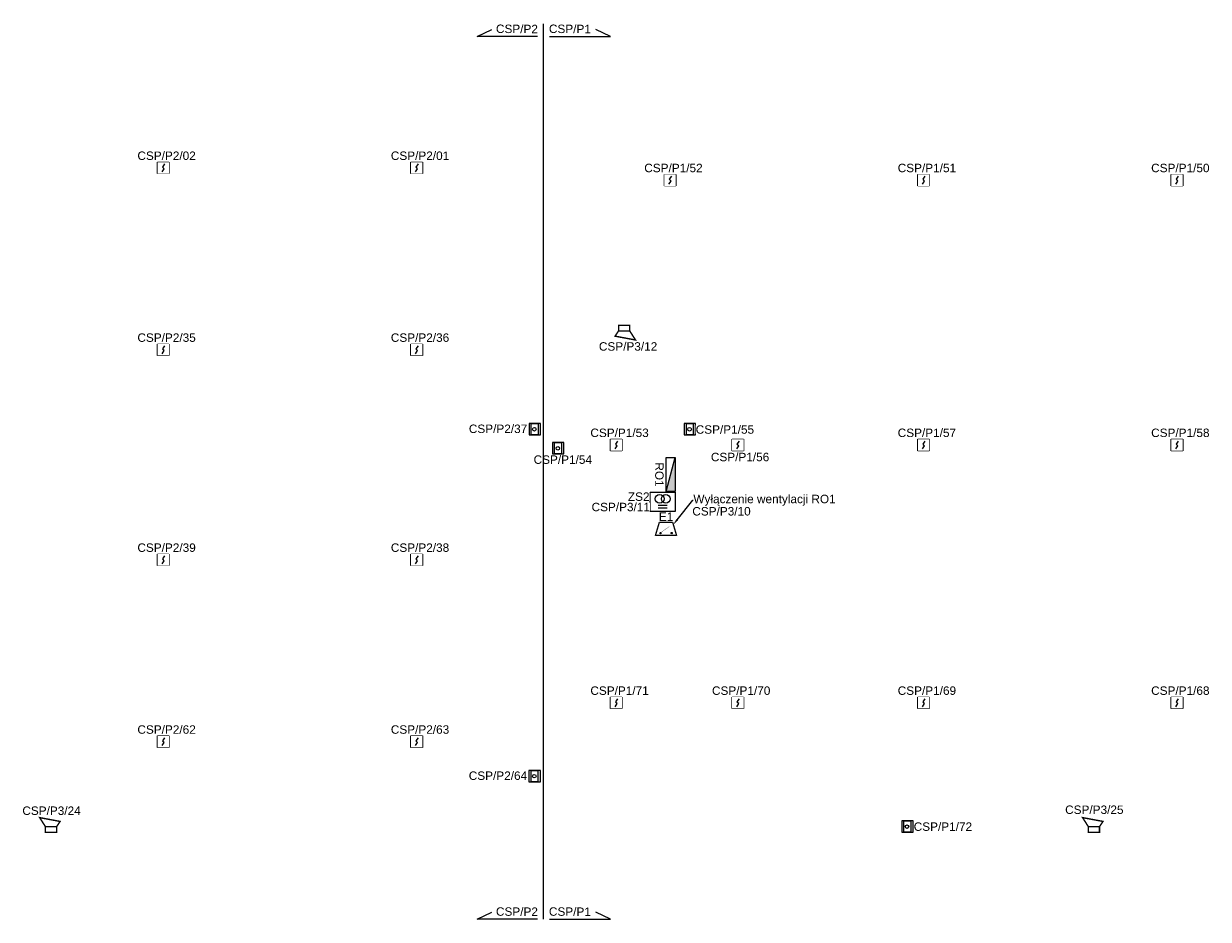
# Model space of a CAD drawing. Header units: millimetres. Extents: x 31144 to 89436, y 19352 to 26645.
# Tile 15 of 16: x 83120 to 85925, y 21185 to 23306. Entities that reach past the tile are written whole.
import ezdxf
from ezdxf import colors
from ezdxf.entities.mleader import LeaderData, LeaderLine
from ezdxf.enums import TextEntityAlignment as Align
from ezdxf.math import Vec2, Vec3

# ---------------------------------------------------------------- set-up
doc = ezdxf.new("R2010")
doc.units = ezdxf.units.MM
doc.header["$MEASUREMENT"] = 0
for name, color, linetype in [('! PT ADRES - Gniazda LAN', 3, 'Continuous'), ('! PT Rozdzielnice', 5, 'Continuous'), ('! PT SAP Czujki', 1, 'Continuous'), ('! PT SAP Moduły', 96, 'Continuous'), ('! PT SAP ROP', 1, 'Continuous'), ('! PT SAP Sygnalizatory', 6, 'Continuous'), ('!PT SSP ADRESY', 1, 'Continuous'), ('SSP_zasilacze_MERAWEX', 5, 'Continuous')]:
    doc.layers.add(name, color=color, linetype=linetype)
doc.styles.add('ARIAL', font='arial.ttf')

# ---------------------------------------------------------------- blocks, each defined once
blk = doc.blocks.new('SAP Czujka Optyczna')
blk.add_lwpolyline([(-270, 270), (0, 270), (0, 0), (-270, 0)], close=True)
blk.add_wipeout([(0, 270), (-270, 270), (-270, 0), (0, 0)])
for p, q in [((-162, 41), (-114, 115)), ((-104, 228), (-156, 156)), ((-156, 156), (-135, 135)), ((-114, 115), (-135, 135))]:
    blk.add_line(p, q)
blk = doc.blocks.new('SAP ROP')
blk.add_wipeout([(-270, 270), (-270, 0), (0, 0), (0, 270)])
blk.add_lwpolyline([(-270, 270), (-270, 0), (0, 0), (0, 270)], close=True)
at = {"flags": 128}
blk.add_lwpolyline([(-219, 0), (-219, 270), (-57, 270), (-57, 0), (-219, 0)], dxfattribs=at)
blk.add_circle((-143, 133), 42.1)
blk = doc.blocks.new('SAP Sygnalizator Wew')
at = {"const_width": 33.2}
for points in [[(-401, 347), (82, 257), (0, 133), (-265, 133)], [(-265, 133), (0, 133), (0, 0), (-265, 0)]]:
    blk.add_lwpolyline(points, close=True, dxfattribs=at)
blk = doc.blocks.new('Rozdzielnica m')
blk.add_hatch(color=256).paths.add_polyline_path([(40, 21.2), (-40, 21.2), (40, 0)])
blk.add_lwpolyline([(40, 0), (-40, 21.2)])
blk.add_lwpolyline([(-40, 21.2), (40, 21.2), (40, 0), (-40, 0)], close=True)
at = {"color": 7}
blk.add_attdef('NAZWA', (10.4, 31.2), '', height=20, dxfattribs=at)
blk = doc.blocks.new('SAP Moduł')
at = {"linetype": 'Continuous', "lineweight": 13}
for p, q in [((-500, 0), (-402, 310)), ((-402, 310), (-98, 310)), ((-98, 310), (0, 0))]:
    blk.add_line(p, q, dxfattribs=at)
blk.add_lwpolyline([(0, 0), (0, 0), (-500, 0)], dxfattribs=at)
at = {"linetype": 'ByBlock', "lineweight": 60, "const_width": 7.1}
blk.add_lwpolyline([(-372, 66), (-170, 214)], dxfattribs=at)
at = {"linetype": 'Continuous', "lineweight": 13}
for centre in [(-382, 54), (-117, 54)]:
    blk.add_circle(centre, 15.1, dxfattribs=at)
at = {"style": 'ARIAL', "flags": 8}
blk.add_attdef('NAZWA', text='', height=200, dxfattribs=at).set_placement((-250, 343), align=Align.CENTER)
blk = doc.blocks.new('SKD_ZASILACZ')
for p, q in [((-0.402, 0.149), (-0.188, 0.149)), ((-0.402, 0.091), (-0.188, 0.091))]:
    blk.add_line(p, q)
blk.add_lwpolyline([(-0.595, 0.456), (0, 0.456), (0, 0), (-0.595, 0)], close=True)
for centre in [(-0.367, 0.301), (-0.222, 0.301)]:
    blk.add_circle(centre, 0.105)

msp = doc.modelspace()

# ---------------------------------------------------------------- linework, layer by layer
at = {"layer": '! PT ADRES - Gniazda LAN'}
for points in [[(84336.9, 23275.8), (84194.1, 23275.8), (84228.6, 23291.9)], [(84365.7, 23275.8), (84509.5, 23275.8), (84475, 23291.9)], [(84336.9, 21185.6), (84194.1, 21185.6), (84228.6, 21201.7)], [(84365.7, 21185.6), (84509.5, 21185.6), (84475, 21201.7)]]:
    msp.add_lwpolyline(points, dxfattribs=at)

# ---------------------------------------------------------------- block references
at = {"layer": '! PT Rozdzielnice'}
ref = msp.add_blockref('Rozdzielnica m', (84641.6, 22238.4), dxfattribs=dict(at, rotation=270))
ref.add_attrib('NAZWA', 'RO1', dxfattribs={"layer": '0', "color": 7, "height": 20, "rotation": 270, "style": 'ARIAL'}).set_placement((84615.5, 22238.3), align=Align.CENTER)
at = {"layer": '! PT SAP Czujki', "xscale": 0.1, "yscale": 0.1, "zscale": 0.1}
for p in [(83464.4, 22950.8), (84064.4, 22950.8), (84664.4, 22921.8), (85264.4, 22921.8), (85864.4, 22921.8), (83464.4, 22520.2), (84064.4, 22520.2), (84536.8, 22294.7), (84824.7, 22294.7), (85264.4, 22294.7), (85864.4, 22294.7), (83464.4, 22022.8), (84064.4, 22022.8), (84536.8, 21684.3), (84824.7, 21684.3), (85264.4, 21684.3), (85864.4, 21684.3), (83464.4, 21592.2), (84064.4, 21592.2)]:
    msp.add_blockref('SAP Czujka Optyczna', p, dxfattribs=at)
at = {"layer": '! PT SAP Moduły', "xscale": 0.1, "yscale": 0.1, "zscale": 0.1}
msp.add_blockref('SAP Moduł', (84666.3, 22094.2), dxfattribs=at).add_auto_attribs({'NAZWA': 'E1'})
at = {"layer": '! PT SAP ROP', "xscale": 0.1, "yscale": 0.1, "zscale": 0.1}
for p in [(84711.2, 22332.2), (84399.3, 22287.1), (85226.1, 21391.3)]:
    msp.add_blockref('SAP ROP', p, dxfattribs=at)
at = {"layer": '! PT SAP Sygnalizatory', "xscale": 0.1, "yscale": 0.1, "zscale": 0.1, "rotation": 180}
msp.add_blockref('SAP Sygnalizator Wew', (84528.8, 22591.6), dxfattribs=at)
at = {"layer": '! PT SAP Sygnalizatory', "xscale": 0.1, "yscale": 0.1, "zscale": 0.1}
for p in [(83198.4, 21391.2), (85667.5, 21391.2)]:
    msp.add_blockref('SAP Sygnalizator Wew', p, dxfattribs=at)
at = {"layer": 'SSP_zasilacze_MERAWEX', "xscale": 100, "yscale": 100, "zscale": 100}
msp.add_blockref('SKD_ZASILACZ', (84662.8, 22150.7), dxfattribs=at)

# ---------------------------------------------------------------- texts
at = {"layer": '! PT ADRES - Gniazda LAN', "style": 'ARIAL'}
for s, p in [('CSP/P2', (84238.5, 23283.8, -4288.3)), ('CSP/P1', (84363.9, 23283.8, -4288.3)), ('CSP/P2', (84238.5, 21193.6, -4288.3)), ('CSP/P1', (84363.9, 21193.6, -4288.3))]:
    msp.add_text(s, height=20, rotation=359.6784, dxfattribs=at).set_placement(p)

# ---------------------------------------------------------------- leaders
ml = msp.add_multileader_mtext('Standard')
ml.set_content('Wyłączenie wentylacji RO1', color=256, style='ARIAL')
ml.set_leader_properties()
ml.build(insert=Vec2(0, 0))
ml.multileader.update_dxf_attribs({"dogleg_length": 0.8, "arrow_head_size": 15})
ctx = ml.context
ctx.base_point, ctx.char_height, ctx.arrow_head_size, ctx.landing_gap_size, ctx.plane_origin = Vec3(84705.7, 22177.4), 20, 15, 0.2, Vec3(80666, 21977.6)
notes = []
notes.append((ctx, [(0, (1, 1, 0), (84704.9, 22177.4), (1, 0), 0.8, [(0, [(84658.2, 22119.6), (84704.9, 22177.4), (84704.9, 22177.4)], 0, [])])]))
ctx.mtext.insert, ctx.mtext.width = Vec3(84705.9, 22190.4), 348.911
for ctx, leaders in notes:
    for number, flags, end, landing, length, lines in leaders:
        leader = LeaderData()
        leader.index, (leader.has_last_leader_line, leader.has_dogleg_vector, leader.attachment_direction) = number, flags
        leader.last_leader_point, leader.dogleg_vector, leader.dogleg_length = Vec3(end), Vec3(landing), length
        for number, points, colour, breaks in lines:
            line = LeaderLine()
            line.index, line.vertices, line.color, line.breaks = number, Vec3.list(points), colors.encode_raw_color(colour), breaks
            leader.lines.append(line)
        ctx.leaders.append(leader)

# ---------------------------------------------------------------- next in the draw order: texts
at = {"layer": '!PT SSP ADRESY', "char_height": 20, "attachment_point": 8, "style": 'ARIAL', "bg_fill": 3, "box_fill_scale": 1, "bg_fill_color": 256, "bg_fill_true_color": 13158600, "bg_fill_transparency": 0}
for s, insert in [('CSP/P2/02', (83458.8, 22982.9)), ('CSP/P2/01', (84058.8, 22982.9)), ('CSP/P1/52', (84658.8, 22953.9)), ('CSP/P1/51', (85258.8, 22953.9)), ('CSP/P1/50', (85858.8, 22953.9)), ('CSP/P2/35', (83458.8, 22552.2)), ('CSP/P2/36', (84058.8, 22552.2)), ('CSP/P1/53', (84531.2, 22326.8)), ('CSP/P1/55', (84780.6, 22334.6)), ('CSP/P1/57', (85258.8, 22326.8)), ('CSP/P1/58', (85858.8, 22326.8)), ('CSP/P1/56', (84816.5, 22269.5)), ('CSP/P1/54', (84396.8, 22263.3)), ('CSP/P2/39', (83458.8, 22054.9)), ('CSP/P2/38', (84058.8, 22054.9)), ('CSP/P1/71', (84531.2, 21716.3)), ('CSP/P1/70', (84819.1, 21716.3)), ('CSP/P1/69', (85258.8, 21716.3)), ('CSP/P1/68', (85858.8, 21716.3)), ('CSP/P2/62', (83458.8, 21624.2)), ('CSP/P2/63', (84058.8, 21624.2)), ('CSP/P1/72', (85296.7, 21394.3))]:
    msp.add_mtext(s, dxfattribs=dict(at, insert=insert))
at = {"layer": '!PT SSP ADRESY', "color": 6, "char_height": 20, "attachment_point": 8, "style": 'ARIAL', "bg_fill": 3, "box_fill_scale": 1, "bg_fill_color": 256, "bg_fill_true_color": 13158600, "bg_fill_transparency": 0}
for s, insert in [('CSP/P3/12', (84551.4, 22531.3)), ('CSP/P3/10', (84772.5, 22141)), ('CSP/P3/24', (83186.4, 21432)), ('CSP/P3/25', (85655.2, 21434.3))]:
    msp.add_mtext(s, dxfattribs=dict(at, insert=insert))
at = {"layer": 'SSP_zasilacze_MERAWEX', "insert": (84576.5, 22175.7), "char_height": 20, "attachment_point": 8, "style": 'ARIAL', "bg_fill": 3, "box_fill_scale": 1, "bg_fill_color": 256, "bg_fill_true_color": 13158600, "bg_fill_transparency": 0}
msp.add_mtext('ZS2', dxfattribs=at)

# ---------------------------------------------------------------- next in the draw order: linework, layer by layer
at = {"layer": '! PT ADRES - Gniazda LAN'}
msp.add_lwpolyline([(84350.3, 23305.8), (84350.3, 21185.1)], dxfattribs=at)

# ---------------------------------------------------------------- next in the draw order: texts
at = {"layer": '!PT SSP ADRESY', "color": 6, "insert": (84534, 22151.1), "char_height": 20, "attachment_point": 8, "style": 'ARIAL', "bg_fill": 3, "box_fill_scale": 1, "bg_fill_color": 256, "bg_fill_true_color": 13158600, "bg_fill_transparency": 0}
msp.add_mtext('CSP/P3/11', dxfattribs=at)

# ---------------------------------------------------------------- next in the draw order: block references
at = {"layer": '! PT SAP ROP', "xscale": 0.1, "yscale": 0.1, "zscale": 0.1}
for p in [(84343.8, 22332.2), (84343.7, 21510.8)]:
    msp.add_blockref('SAP ROP', p, dxfattribs=at)

# ---------------------------------------------------------------- next in the draw order: texts
at = {"layer": '!PT SSP ADRESY', "char_height": 20, "attachment_point": 8, "style": 'ARIAL', "bg_fill": 3, "box_fill_scale": 1, "bg_fill_color": 256, "bg_fill_true_color": 13158600, "bg_fill_transparency": 0}
for s, insert in [('CSP/P2/37', (84243.5, 22336.3)), ('CSP/P2/64', (84243.3, 21514.9))]:
    msp.add_mtext(s, dxfattribs=dict(at, insert=insert))

doc.saveas('drawing.dxf')
